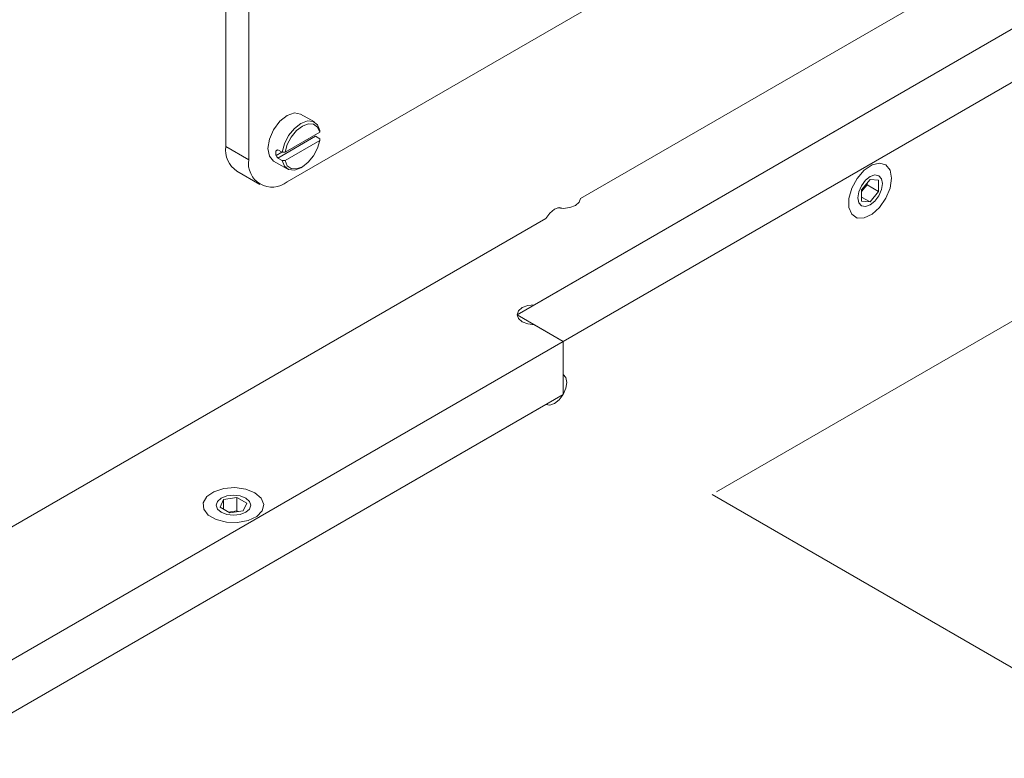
# Model space of a CAD drawing. Header units: millimetres. Extents: x 0 to 210, y 0 to 297.
# Tile 4 of 10: x 75 to 93, y 153 to 167. Entities that reach past the tile are written whole.
import ezdxf

# ---------------------------------------------------------------- set-up
doc = ezdxf.new("R2010")
doc.units = ezdxf.units.MM

msp = doc.modelspace()

# ---------------------------------------------------------------- linework, layer by layer
at = {"color": 7, "linetype": 'Continuous', "lineweight": 15}
for p, q in [((79.137, 175.787), (79.137, 164.355)), ((79.561, 175.542), (79.561, 164.11)), ((116.472, 174.314), (88.188, 157.986)), ((85.679, 163.396), (102.01, 172.824)), ((80.268, 163.702), (90.168, 169.417)), ((95.825, 167.784), (84.511, 161.252)), ((84.831, 161.437), (95.505, 167.599)), ((96.673, 167.294), (85.359, 160.762)), ((80.773, 164.805), (80.518, 164.952)), ((80.87, 164.615), (80.87, 164.648)), ((80.097, 164.14), (80.792, 164.541)), ((80.233, 164.248), (80.87, 164.615)), ((80.233, 164.095), (80.87, 164.463)), ((80.792, 164.541), (80.87, 164.496)), ((80.87, 164.496), (80.87, 164.463)), ((79.561, 164.11), (79.137, 164.355)), ((80.065, 164.274), (80.097, 164.292)), ((80.097, 164.292), (80.175, 164.247)), ((80.065, 164.187), (80.172, 164.249)), ((80.175, 164.095), (80.097, 164.14)), ((80.175, 164.247), (80.233, 164.248)), ((80.018, 164.086), (80.273, 163.939)), ((80.233, 164.095), (80.175, 164.095)), ((80.523, 163.963), (80.551, 163.98)), ((79.344, 163.898), (79.768, 163.653)), ((91.016, 163.746), (90.861, 163.552)), ((91.172, 163.732), (91.016, 163.746)), ((90.861, 163.524), (90.96, 163.647)), ((90.96, 163.647), (90.96, 163.675)), ((90.96, 163.647), (91.172, 163.524)), ((91.172, 163.524), (91.172, 163.732)), ((90.861, 163.552), (90.861, 163.345)), ((90.861, 163.42), (91.016, 163.331)), ((91.016, 163.331), (91.172, 163.524)), ((90.861, 163.345), (91.016, 163.331)), ((74.894, 157.17), (85.039, 163.027)), ((85.359, 160.762), (84.511, 161.252)), ((85.359, 160.762), (84.831, 161.068)), ((74.046, 154.231), (85.359, 160.762)), ((85.359, 160.762), (85.359, 160.152)), ((85.359, 160.762), (85.359, 159.783)), ((74.046, 153.251), (85.359, 159.783)), ((85.039, 159.598), (74.894, 153.741)), ((88.104, 157.937), (111.155, 144.63)), ((79.099, 157.845), (79.033, 157.704)), ((79.344, 157.883), (79.099, 157.845)), ((79.099, 157.666), (79.099, 157.845)), ((79.524, 157.78), (79.344, 157.883)), ((79.344, 157.638), (79.344, 157.883)), ((79.458, 157.638), (79.524, 157.78)), ((79.033, 157.704), (79.213, 157.6)), ((79.344, 157.638), (79.188, 157.614)), ((79.213, 157.6), (79.458, 157.638)), ((79.369, 157.624), (79.344, 157.638))]:
    msp.add_line(p, q, dxfattribs=at)
at = {"color": 7, "linetype": 'Continuous', "lineweight": 15, "flags": 128}
for points in [[(80.518, 164.952), (80.404, 164.974), (80.268, 164.927), (80.133, 164.818), (80.018, 164.663), (79.942, 164.486), (79.915, 164.315), (79.942, 164.174), (80.018, 164.086), (80.018, 164.086)], [(80.87, 164.648), (80.827, 164.755), (80.748, 164.816), (80.643, 164.825), (80.523, 164.78), (80.403, 164.687), (80.297, 164.556), (80.218, 164.403), (80.175, 164.247)], [(80.87, 164.615), (80.829, 164.711), (80.757, 164.765), (80.66, 164.772), (80.551, 164.731), (80.442, 164.646), (80.346, 164.528), (80.273, 164.39), (80.233, 164.248)], [(80.233, 164.095), (80.273, 164), (80.346, 163.946), (80.442, 163.939), (80.551, 163.98), (80.66, 164.064), (80.757, 164.183), (80.829, 164.321), (80.87, 164.463)], [(80.175, 164.095), (80.218, 163.988), (80.297, 163.927), (80.403, 163.918), (80.523, 163.963), (80.523, 163.963)], [(91.412, 163.767), (91.386, 163.916), (91.309, 164.015), (91.193, 164.049), (91.053, 164.015), (90.908, 163.915), (90.778, 163.765), (90.68, 163.584), (90.627, 163.397), (90.627, 163.229), (90.68, 163.103), (90.778, 163.035), (90.908, 163.036), (91.053, 163.104), (91.193, 163.231), (91.309, 163.399), (91.386, 163.586), (91.412, 163.767)], [(90.79, 163.407), (90.807, 163.317), (90.856, 163.261), (90.93, 163.247), (91.016, 163.277), (91.103, 163.347), (91.176, 163.446), (91.225, 163.559), (91.243, 163.669), (91.225, 163.759), (91.176, 163.815), (91.103, 163.83), (91.016, 163.799), (90.93, 163.73), (90.856, 163.631), (90.807, 163.517), (90.79, 163.407)], [(85.259, 163.221), (85.359, 163.212), (85.482, 163.226), (85.586, 163.266), (85.655, 163.326), (85.679, 163.396)], [(85.039, 163.027), (85.113, 163.126), (85.199, 163.196), (85.286, 163.226), (85.359, 163.212)], [(84.831, 161.068), (84.708, 161.082), (84.605, 161.122), (84.535, 161.182), (84.511, 161.252), (84.535, 161.323), (84.605, 161.383), (84.708, 161.423), (84.831, 161.437)], [(85.359, 160.152), (85.409, 160.096), (85.426, 160.006), (85.409, 159.896), (85.359, 159.783), (85.286, 159.684), (85.199, 159.614), (85.113, 159.584), (85.039, 159.598)], [(79.674, 157.97), (79.505, 158.037), (79.304, 158.065), (79.1, 158.048), (78.921, 157.99), (78.789, 157.899), (78.724, 157.786), (78.733, 157.668), (78.816, 157.559), (78.962, 157.475), (79.15, 157.427), (79.356, 157.422), (79.551, 157.459), (79.709, 157.535), (79.809, 157.639), (79.838, 157.757), (79.791, 157.872), (79.674, 157.97)], [(79.052, 157.872), (78.983, 157.812), (78.958, 157.742), (78.983, 157.671), (79.052, 157.611), (79.156, 157.571), (79.278, 157.557), (79.401, 157.571), (79.505, 157.611), (79.574, 157.671), (79.598, 157.742), (79.574, 157.812), (79.505, 157.872), (79.401, 157.912), (79.278, 157.926), (79.156, 157.912), (79.052, 157.872)]]:
    msp.add_lwpolyline(points, dxfattribs=at)
at = {"color": 7, "linetype": 'Continuous', "lineweight": 15}
for centre, radius, start, end in [((79.617, 164.297), 0.483, 173.0114, 235.6765), ((79.992, 164.041), 0.437, 170.7861, 309.2034), ((80.533, 164.23), 0.471, 174.7116, 185.2884)]:
    msp.add_arc(centre, radius, start, end, dxfattribs=at)
for major_axis, ratio, start_param, end_param in [((0.5, 0.289), 0.00007, 2.168841, 2.249733), ((-0.354, 0.612), 0.577335, 1.677176, 1.758069)]:
    msp.add_ellipse((80.379, 164.455), major_axis=major_axis, ratio=ratio, start_param=start_param, end_param=end_param, dxfattribs=at)

doc.saveas('drawing.dxf')
